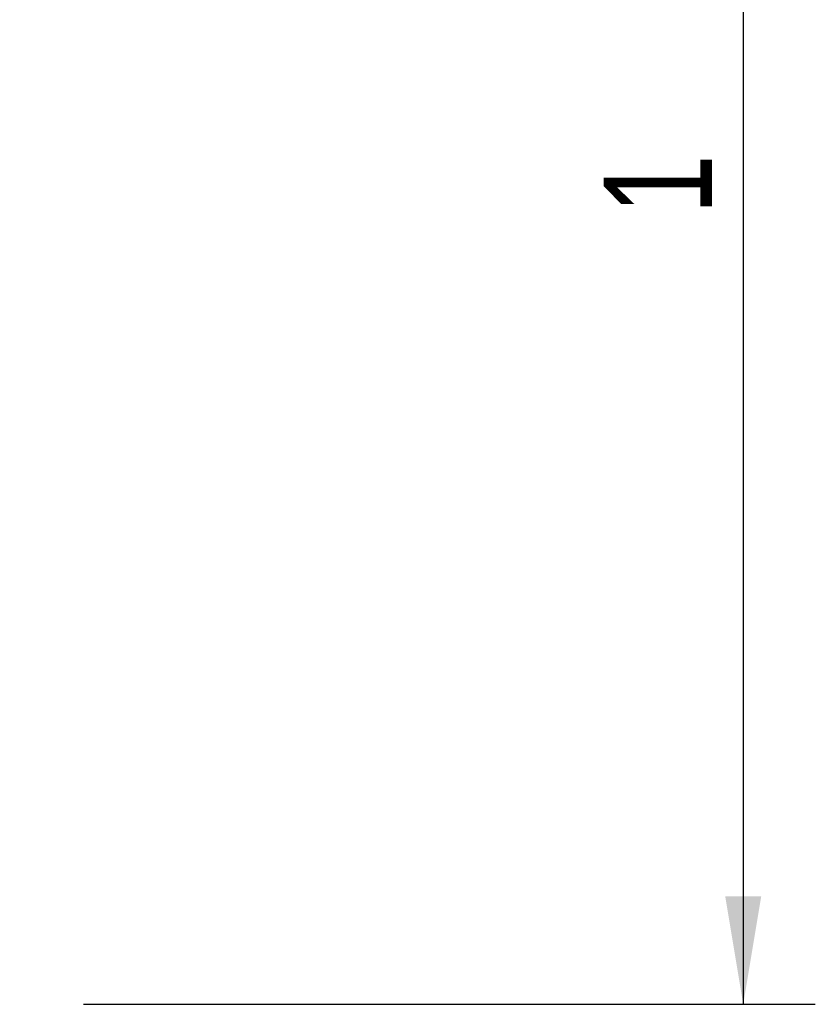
# Model space of a CAD drawing. Header units: millimetres. Extents: x 0 to 420, y 0 to 297.
# Tile 19 of 35: x 212 to 234, y 195 to 223. Entities that reach past the tile are written whole.
import ezdxf

# ---------------------------------------------------------------- set-up
doc = ezdxf.new("R2010")
doc.units = ezdxf.units.MM
doc.layers.add('CARTIGLIO', color=140, linetype='Continuous')
doc.styles.add('SLDTEXTSTYLE3', font='TXT', dxfattribs={"width": 0.75})
doc.dimstyles.new('SLDDIMSTYLE0', dxfattribs={"dimtxt": 3, "dimasz": 3, "dimexe": 0, "dimexo": 0.0625, "dimgap": 0.75, "dimtad": 1, "dimdec": 0, "dimlfac": 20, "dimrnd": 1e-09, "dimzin": 12, "dimdsep": 46, "dimtxsty": 'SLDTEXTSTYLE3', "dimsah": 1, "dimcen": 0.09, "dimadec": 0, "dimazin": 3, "dimtfac": 1, "dimtdec": 3, "dimtofl": 0, "dimtmove": 0, "dimatfit": 3, "dimfxl": 0, "dimfrac": 2, "dimtolj": 1, "dimtzin": 12, "dimarcsym": 0})

# ---------------------------------------------------------------- blocks, each defined once
blk = doc.blocks.new('_D')
at = {"layer": 'CARTIGLIO'}
for p, q in [((208.089, 241.483), (233.953, 241.483)), ((231.953, 241.483), (231.953, 195.445)), ((213.65, 195.445), (233.953, 195.445))]:
    blk.add_line(p, q, dxfattribs=at)
for points in [[(231.953, 241.483), (231.453, 238.483), (232.453, 238.483)], [(231.953, 195.445), (232.453, 198.445), (231.453, 198.445)]]:
    blk.add_solid(points, dxfattribs=at)
at = {"layer": 'CARTIGLIO', "insert": (228.086, 217.356), "char_height": 3, "attachment_point": 1, "rotation": 90, "style": 'SLDTEXTSTYLE3'}
blk.add_mtext('1', dxfattribs=at)

msp = doc.modelspace()

# ---------------------------------------------------------------- dimensions: what is measured, and where the dimension line sits
at = {"layer": 'CARTIGLIO'}
dim = msp.add_linear_dim(base=(231.95301, 195.44479), p1=(206.08943, 241.48329), p2=(211.65013, 195.44479), angle=90, dimstyle='SLDDIMSTYLE0', dxfattribs=at)
dim.commit()
dim.dimension.update_dxf_attribs({"geometry": '_D', "text_midpoint": (231.95301, 218.46404), "dimtype": 160})

doc.saveas('drawing.dxf')
